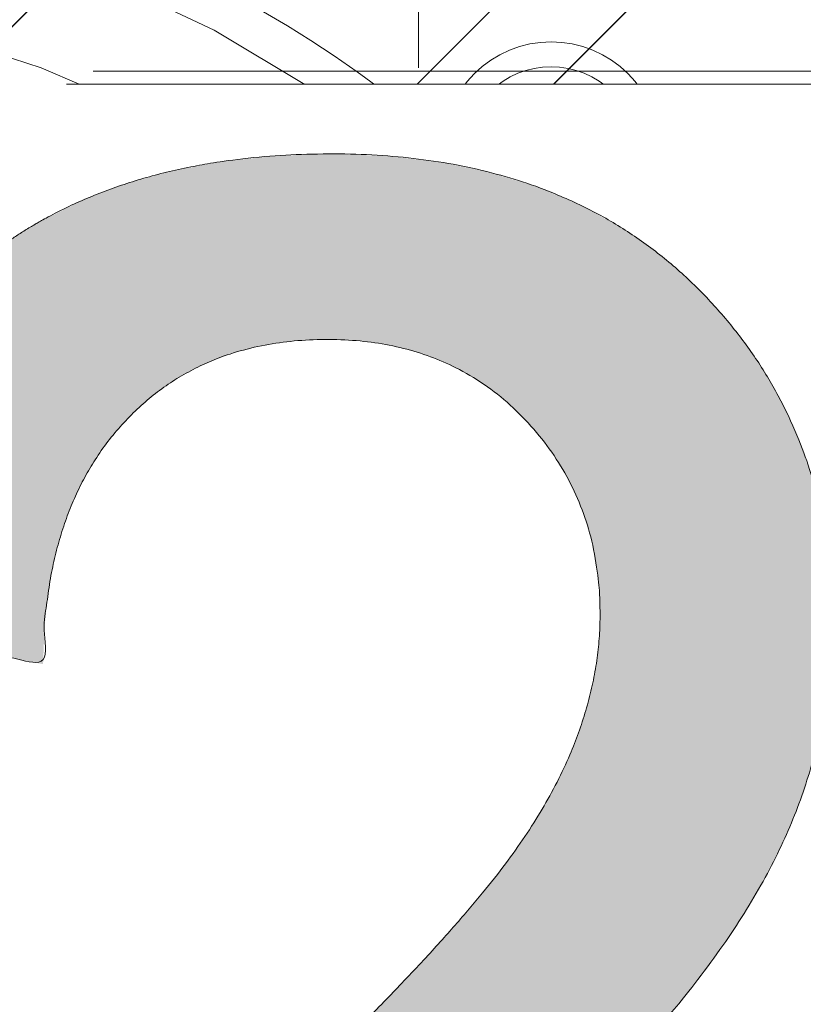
# Model space of a CAD drawing. Header units: inches. Extents: x -416 to -272, y -73 to 47.
# Tile 47 of 206: x -352.3 to -351.14, y -21.79 to -20.33. Entities that reach past the tile are written whole.
import ezdxf

# ---------------------------------------------------------------- set-up
doc = ezdxf.new("R2010")
doc.units = ezdxf.units.IN
doc.header["$LTSCALE"] = 32
doc.header["$MEASUREMENT"] = 0
doc.linetypes.add('Dash Style-1', pattern=[0.083328, 0.041656, -0.041672])
for name, color, linetype, lineweight in [('Black', 7, 'Continuous', 18), ('DashLine', 7, 'Continuous', 13), ('DashLineFill', 7, 'Dash Style-1', 13), ('Drawing', 7, 'Continuous', 18), ('Metal-DeskStructure', 7, 'Continuous', 13), ('None', 7, 'Continuous', 18), ('Plastic-BracketCover', 7, 'Continuous', 13), ('SolidLine', 7, 'Continuous', 15), ('Wood_1-H', 7, 'Continuous', 13)]:
    doc.layers.add(name, color=color, linetype=linetype, lineweight=lineweight)
pattern_1 = [(45, (0, 0), (-1.61301565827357, 1.935715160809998), []), (45, (-1.0608, 1.0608), (-0.4723460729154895, 0.4167612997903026), [])]

# ---------------------------------------------------------------- blocks, each defined once
blk = doc.blocks.new('Group-45')
at = {"layer": 'Plastic-BracketCover', "color": 7}
for points, knots in [([(1.38164285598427, 0.884128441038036), (1.463766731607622, 0.884128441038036), (1.549581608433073, 0.884128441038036), (1.553272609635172, 0.8804374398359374), (1.555118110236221, 0.8730554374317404), (1.55696180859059, 0.8619824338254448), (1.55696180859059, 0.8453729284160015), (1.555118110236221, 0.8342999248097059), (1.553272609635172, 0.8269179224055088), (1.549581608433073, 0.8232269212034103), (1.463766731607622, 0.8232269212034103), (1.38164285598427, 0.8232269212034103), (1.255227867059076, 0.7604808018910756), (1.128812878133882, 0.6977346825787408), (1.119585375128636, 0.6940436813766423), (1.112203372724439, 0.692198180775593), (1.106666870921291, 0.6958891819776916), (1.104821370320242, 0.7106531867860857), (1.104821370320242, 0.7327991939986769), (1.106666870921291, 0.7457176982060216), (1.10851237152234, 0.7530997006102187), (1.114048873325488, 0.7567907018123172), (1.117739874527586, 0.7586362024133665), (1.181408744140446, 0.789086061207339), (1.245077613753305, 0.8195359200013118), (1.263532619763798, 0.8287634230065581), (1.304133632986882, 0.8453729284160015), (1.324432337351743, 0.8546004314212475), (1.324432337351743, 0.8555231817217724), (1.324432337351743, 0.856445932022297), (1.28383402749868, 0.871209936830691), (1.246923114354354, 0.8896649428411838), (1.18233149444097, 0.9201148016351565), (1.117739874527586, 0.9505646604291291), (1.114048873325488, 0.9524101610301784), (1.10851237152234, 0.9561011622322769), (1.106666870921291, 0.963483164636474), (1.104821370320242, 0.9745561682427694), (1.104821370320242, 0.9967021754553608), (1.107589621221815, 1.016079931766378), (1.121430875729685, 1.013311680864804), (1.128812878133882, 1.009620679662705), (1.255227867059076, 0.9468745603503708), (1.38164285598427, 0.884128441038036)], [0, 0, 0, 0.05246714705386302, 0.05482524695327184, 0.05718334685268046, 0.05954144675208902, 0.06189954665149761, 0.06484717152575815, 0.06779479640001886, 0.07074242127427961, 0.07369004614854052, 0.1392739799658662, 0.1392739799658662, 0.251980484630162, 0.251980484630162, 0.259917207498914, 0.267853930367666, 0.2757906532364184, 0.2837273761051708, 0.2916640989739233, 0.2996008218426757, 0.307537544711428, 0.31547426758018, 0.31547426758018, 0.4512108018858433, 0.4512108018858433, 0.4908944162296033, 0.5305780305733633, 0.5305780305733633, 0.5322202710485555, 0.5322202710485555, 0.6091019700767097, 0.6091019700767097, 0.7421406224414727, 0.7421406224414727, 0.7498287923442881, 0.7575169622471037, 0.7652051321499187, 0.7728933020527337, 0.7836567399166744, 0.8051836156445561, 0.8159470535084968, 0.8159470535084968, 1, 1, 1]), ([(1.132503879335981, 0.670086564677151), (1.139885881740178, 0.670086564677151), (1.149113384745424, 0.6682410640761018), (1.154649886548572, 0.6645500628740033), (1.15834088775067, 0.6608590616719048), (1.15834088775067, 0.5759669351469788), (1.15834088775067, 0.4947658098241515), (1.23400551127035, 0.4947658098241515), (1.309670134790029, 0.4947658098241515), (1.309670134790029, 0.5722759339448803), (1.309670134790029, 0.6516315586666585), (1.313361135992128, 0.655322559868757), (1.318897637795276, 0.6590135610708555), (1.328123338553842, 0.6608590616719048), (1.341041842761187, 0.6608590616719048), (1.350269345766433, 0.6590135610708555), (1.355805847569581, 0.655322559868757), (1.359496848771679, 0.6516315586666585), (1.359496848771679, 0.5722759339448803), (1.359496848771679, 0.4947658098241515), (1.452693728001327, 0.4947658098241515), (1.547736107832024, 0.4947658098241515), (1.553272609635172, 0.4910766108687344), (1.555118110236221, 0.4836946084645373), (1.55696180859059, 0.4726216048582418), (1.55696180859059, 0.4560120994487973), (1.555118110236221, 0.4449390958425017), (1.553272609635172, 0.4375570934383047), (1.547736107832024, 0.4338660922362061), (1.338274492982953, 0.4338660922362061), (1.117739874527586, 0.4338660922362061), (1.106666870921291, 0.4486300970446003), (1.106666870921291, 0.5565900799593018), (1.106666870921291, 0.6608590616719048), (1.11035787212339, 0.6645500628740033), (1.115894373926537, 0.6682410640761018), (1.126967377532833, 0.670086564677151), (1.132503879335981, 0.670086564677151)], [0, 0, 0, 0.005581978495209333, 0.01116395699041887, 0.0167459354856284, 0.02232791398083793, 0.1451300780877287, 0.1451300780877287, 0.2595592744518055, 0.2595592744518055, 0.3767794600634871, 0.3795704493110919, 0.3823614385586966, 0.3851524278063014, 0.3879434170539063, 0.3900366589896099, 0.3921299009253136, 0.3942231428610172, 0.3963163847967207, 0.4842315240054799, 0.4842315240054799, 0.5899392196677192, 0.5920324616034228, 0.5941257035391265, 0.5962189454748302, 0.598312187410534, 0.5999867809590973, 0.6016613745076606, 0.6033359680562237, 0.6050105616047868, 0.7933998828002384, 0.80512203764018, 0.8168441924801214, 0.9765556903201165, 0.9824167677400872, 0.988277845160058, 0.994138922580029, 1, 1, 1]), ([(1.237695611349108, 0.3644410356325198), (1.272760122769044, 0.3644410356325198), (1.326277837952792, 0.3422950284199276), (1.363187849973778, 0.3016940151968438), (1.385333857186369, 0.2426397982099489), (1.385333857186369, 0.1752790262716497), (1.385333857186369, 0.1503647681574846), (1.465612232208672, 0.1503647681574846), (1.549581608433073, 0.1503647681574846), (1.553272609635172, 0.1466755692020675), (1.555118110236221, 0.1392935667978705), (1.55696180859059, 0.1282205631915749), (1.55696180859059, 0.1116110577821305), (1.555118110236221, 0.1005380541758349), (1.553272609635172, 0.09315605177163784), (1.549581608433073, 0.08946505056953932), (1.339197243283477, 0.08946505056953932), (1.119585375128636, 0.08946505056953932), (1.106666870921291, 0.1042290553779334), (1.106666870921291, 0.161438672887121), (1.106666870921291, 0.2241847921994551), (1.11035787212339, 0.2500218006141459), (1.117739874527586, 0.2869300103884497), (1.139885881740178, 0.3238400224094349), (1.171259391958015, 0.3515225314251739), (1.213704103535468, 0.3644410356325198), (1.237695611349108, 0.3644410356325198)], [0, 0, 0, 0.06626756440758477, 0.13253512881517, 0.1988026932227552, 0.2650702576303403, 0.3039664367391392, 0.3039664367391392, 0.4292971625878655, 0.4350595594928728, 0.4408219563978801, 0.4465843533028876, 0.4523467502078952, 0.456956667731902, 0.4615665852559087, 0.4661765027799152, 0.4707864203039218, 0.728938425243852, 0.745073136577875, 0.7612078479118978, 0.8451067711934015, 0.8709223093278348, 0.8967378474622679, 0.922553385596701, 0.948368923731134, 0.9741844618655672, 1, 1, 1]), ([(1.243232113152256, 0.3016940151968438), (1.215549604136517, 0.3016940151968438), (1.178641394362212, 0.2813935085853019), (1.162031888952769, 0.2518673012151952), (1.156495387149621, 0.2204937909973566), (1.156495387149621, 0.1771245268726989), (1.156495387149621, 0.1503647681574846), (1.24600036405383, 0.1503647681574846), (1.335505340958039, 0.1503647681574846), (1.335505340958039, 0.1771245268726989), (1.335505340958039, 0.2297212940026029), (1.322586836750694, 0.2666295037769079), (1.296751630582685, 0.2906210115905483), (1.263532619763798, 0.3016940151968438), (1.243232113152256, 0.3016940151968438)], [0, 0, 0, 0.05309765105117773, 0.1061953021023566, 0.1592929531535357, 0.2123906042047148, 0.29793681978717, 0.29793681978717, 0.5840684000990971, 0.5840684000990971, 0.6696146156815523, 0.7522109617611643, 0.8348073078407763, 0.917403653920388, 1, 1, 1]), ([(1.545890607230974, 0.02645157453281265), (1.549581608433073, 0.02645157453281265), (1.553272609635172, 0.02460607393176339), (1.555118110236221, 0.01722587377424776), (1.55696180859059, 0.004307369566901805), (1.55696180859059, -0.01414763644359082), (1.555118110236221, -0.02522064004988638), (1.553272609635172, -0.03260264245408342), (1.547736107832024, -0.03629364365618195), (1.542199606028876, -0.03813914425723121), (1.489603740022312, -0.05843965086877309), (1.437007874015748, -0.07874015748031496), (1.418552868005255, -0.08612215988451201), (1.389024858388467, -0.1008843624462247), (1.366878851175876, -0.1230303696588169), (1.355805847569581, -0.1525583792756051), (1.355805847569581, -0.1922366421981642), (1.355805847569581, -0.2116143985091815), (1.450848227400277, -0.2116143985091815), (1.549581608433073, -0.2116143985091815), (1.553272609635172, -0.2153035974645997), (1.555118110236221, -0.2226855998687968), (1.55696180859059, -0.2337586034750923), (1.55696180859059, -0.2503681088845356), (1.555118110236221, -0.2614411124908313), (1.553272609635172, -0.2688231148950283), (1.549581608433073, -0.2725141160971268), (1.338274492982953, -0.2725141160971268), (1.117739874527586, -0.2725141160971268), (1.106666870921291, -0.2577501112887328), (1.106666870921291, -0.202385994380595), (1.106666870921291, -0.137794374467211), (1.10851237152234, -0.1156483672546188), (1.11035787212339, -0.1064208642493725), (1.114048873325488, -0.08058565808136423), (1.13434937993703, -0.03998464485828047), (1.163877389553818, -0.01414763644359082), (1.202631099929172, 0.0006163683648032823), (1.246923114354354, 0.0006163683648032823), (1.28383312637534, -0.01230213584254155), (1.311515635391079, -0.03444814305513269), (1.329968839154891, -0.06766715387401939), (1.337350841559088, -0.08612215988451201), (1.342887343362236, -0.07504915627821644), (1.35765134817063, -0.05659415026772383), (1.377951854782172, -0.04183014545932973), (1.405634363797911, -0.0289116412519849), (1.422243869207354, -0.02152963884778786), (1.471148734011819, -0.001229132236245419), (1.520053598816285, 0.01907137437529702), (1.532972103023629, 0.02460607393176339), (1.544045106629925, 0.02645157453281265), (1.545890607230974, 0.02645157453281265)], [0, 0, 0, 0.004017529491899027, 0.008035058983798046, 0.01205258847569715, 0.01607011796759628, 0.02008764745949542, 0.02410517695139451, 0.02812270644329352, 0.03214023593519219, 0.03214023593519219, 0.07095094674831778, 0.07095094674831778, 0.08463415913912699, 0.09831737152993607, 0.1120005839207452, 0.1256837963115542, 0.138745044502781, 0.138745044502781, 0.202806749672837, 0.2052946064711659, 0.2077824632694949, 0.2102703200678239, 0.2127581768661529, 0.2147484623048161, 0.2167387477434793, 0.2187290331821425, 0.2207193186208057, 0.3326714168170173, 0.3396374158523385, 0.3466034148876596, 0.3918815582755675, 0.4075550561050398, 0.4232285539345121, 0.4232285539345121, 0.4666960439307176, 0.5101635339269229, 0.553631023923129, 0.5970985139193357, 0.640566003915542, 0.6840334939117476, 0.7275009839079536, 0.7709684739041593, 0.7709684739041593, 0.7980418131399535, 0.8251151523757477, 0.8521884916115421, 0.8792618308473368, 0.8792618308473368, 0.958132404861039, 0.958132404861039, 0.9790662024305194, 1, 1, 1])]:
    blk.add_open_spline(points, degree=2, knots=knots, dxfattribs=at)
blk = doc.blocks.new('1BRPFY-Leg_Plate (2D)')
at = {"layer": 'DashLineFill', "linetype": 'Continuous', "lineweight": 13}
h = blk.add_hatch(dxfattribs=at)
h.set_pattern_fill('Steel', color=253, style=0, pattern_type=2)
h.set_pattern_definition(pattern_1)
edge = h.paths.add_edge_path()
edge.add_arc((-1.704724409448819, 1.704724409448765), 0.1259842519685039, 90, 180, ccw=False)
edge.add_line((-1.704724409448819, 1.830708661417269), (1.704724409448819, 1.830708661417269))
edge.add_arc((1.704724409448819, 1.704724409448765), 0.1259842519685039, 0, 90, ccw=False)
edge.add_line((1.830708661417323, 1.704724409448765), (1.830708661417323, -1.704724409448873))
edge.add_arc((1.704724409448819, -1.704724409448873), 0.125984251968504, -89.99999999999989, 1.1368683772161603e-13, ccw=False)
edge.add_line((1.704724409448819, -1.830708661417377), (-1.704724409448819, -1.830708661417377))
edge.add_arc((-1.704724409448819, -1.704724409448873), 0.125984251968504, 180, 269.99999999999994, ccw=False)
edge.add_line((-1.830708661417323, -1.704724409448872), (-1.830708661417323, 1.704724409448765))
at = {"layer": 'SolidLine', "flags": 128}
for points in [[(1.279527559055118, 1.44094488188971), (1.295349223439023, 1.440167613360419), (1.31101851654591, 1.437843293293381), (1.326384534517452, 1.433994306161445), (1.341299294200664, 1.428657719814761), (1.355619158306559, 1.421884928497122), (1.369206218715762, 1.413741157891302), (1.381929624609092, 1.404304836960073), (1.393666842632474, 1.393666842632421), (1.404304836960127, 1.381929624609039), (1.413741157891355, 1.369206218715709), (1.421884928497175, 1.355619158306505), (1.428657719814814, 1.341299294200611), (1.433994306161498, 1.326384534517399), (1.437843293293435, 1.311018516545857), (1.440167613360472, 1.29534922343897), (1.440944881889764, 1.279527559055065), (1.440167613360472, 1.263705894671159), (1.437843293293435, 1.248036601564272), (1.433994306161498, 1.23267058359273), (1.428657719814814, 1.217755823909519), (1.421884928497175, 1.203435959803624), (1.413741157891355, 1.18984889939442), (1.404304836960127, 1.17712549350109), (1.393666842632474, 1.165388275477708), (1.381929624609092, 1.154750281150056), (1.369206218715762, 1.145313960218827), (1.355619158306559, 1.137170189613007), (1.341299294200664, 1.130397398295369), (1.326384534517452, 1.125060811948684), (1.31101851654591, 1.121211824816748), (1.295349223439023, 1.11888750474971), (1.279527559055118, 1.118110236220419), (1.263705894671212, 1.11888750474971), (1.248036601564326, 1.121211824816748), (1.232670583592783, 1.125060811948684), (1.217755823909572, 1.130397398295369), (1.203435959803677, 1.137170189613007), (1.189848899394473, 1.145313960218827), (1.177125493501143, 1.154750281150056), (1.165388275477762, 1.165388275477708), (1.154750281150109, 1.17712549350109), (1.14531396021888, 1.18984889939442), (1.137170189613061, 1.203435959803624), (1.130397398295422, 1.217755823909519), (1.125060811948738, 1.23267058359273), (1.121211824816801, 1.248036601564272), (1.118887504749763, 1.263705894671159), (1.118110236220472, 1.279527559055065), (1.118887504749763, 1.29534922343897), (1.121211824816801, 1.311018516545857), (1.125060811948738, 1.326384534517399), (1.130397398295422, 1.341299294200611), (1.137170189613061, 1.355619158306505), (1.14531396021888, 1.369206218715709), (1.154750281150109, 1.381929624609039), (1.165388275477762, 1.393666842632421), (1.177125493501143, 1.404304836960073), (1.189848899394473, 1.413741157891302), (1.203435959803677, 1.421884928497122), (1.217755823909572, 1.428657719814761), (1.232670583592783, 1.433994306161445), (1.248036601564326, 1.437843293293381), (1.263705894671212, 1.440167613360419)], [(0.7086614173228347, 0.9153543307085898), (0.728920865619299, 0.9143590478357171), (0.7489852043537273, 0.9113827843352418), (0.7686612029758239, 0.9064542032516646), (0.7877593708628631, 0.8996207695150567), (0.8060957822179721, 0.8909482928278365), (0.823493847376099, 0.8805202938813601), (0.8397860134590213, 0.868437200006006), (0.8548153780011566, 0.854815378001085), (0.8684372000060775, 0.8397860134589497), (0.8805202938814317, 0.8234938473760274), (0.8909482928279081, 0.8060957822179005), (0.8996207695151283, 0.7877593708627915), (0.9064542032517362, 0.7686612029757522), (0.9113827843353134, 0.7489852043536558), (0.9143590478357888, 0.7289208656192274), (0.9153543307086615, 0.7086614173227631), (0.9143590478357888, 0.6884019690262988), (0.9113827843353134, 0.6683376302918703), (0.9064542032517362, 0.6486616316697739), (0.8996207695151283, 0.6295634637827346), (0.8909482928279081, 0.6112270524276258), (0.8805202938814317, 0.5938289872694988), (0.8684372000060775, 0.5775368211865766), (0.8548153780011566, 0.5625074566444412), (0.8397860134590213, 0.5488856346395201), (0.823493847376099, 0.5368025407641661), (0.8060957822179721, 0.5263745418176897), (0.7877593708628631, 0.5177020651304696), (0.7686612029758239, 0.5108686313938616), (0.7489852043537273, 0.5059400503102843), (0.728920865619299, 0.502963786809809), (0.7086614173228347, 0.5019685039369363), (0.6884019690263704, 0.502963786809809), (0.668337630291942, 0.5059400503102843), (0.6486616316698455, 0.5108686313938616), (0.6295634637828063, 0.5177020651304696), (0.6112270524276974, 0.5263745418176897), (0.5938289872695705, 0.5368025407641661), (0.5775368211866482, 0.5488856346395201), (0.5625074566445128, 0.5625074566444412), (0.5488856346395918, 0.5775368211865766), (0.5368025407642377, 0.5938289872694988), (0.5263745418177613, 0.6112270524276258), (0.5177020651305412, 0.6295634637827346), (0.5108686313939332, 0.6486616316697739), (0.5059400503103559, 0.6683376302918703), (0.5029637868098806, 0.6884019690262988), (0.5019685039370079, 0.7086614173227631), (0.5029637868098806, 0.7289208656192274), (0.5059400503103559, 0.7489852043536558), (0.5108686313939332, 0.7686612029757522), (0.5177020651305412, 0.7877593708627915), (0.5263745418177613, 0.8060957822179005), (0.5368025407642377, 0.8234938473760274), (0.5488856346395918, 0.8397860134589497), (0.5625074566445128, 0.854815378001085), (0.5775368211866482, 0.868437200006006), (0.5938289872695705, 0.8805202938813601), (0.6112270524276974, 0.8909482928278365), (0.6295634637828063, 0.8996207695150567), (0.6486616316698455, 0.9064542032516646), (0.668337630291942, 0.9113827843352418), (0.6884019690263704, 0.9143590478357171)]]:
    blk.add_lwpolyline(points, close=True, dxfattribs=at)
at = {"layer": 'Plastic-BracketCover', "color": 7}
blk.add_blockref('Group-45', (0, 0), dxfattribs=at)
blk = doc.blocks.new('1BRPX8-Util_Bkt_Lg-F (2D)')
at = {"layer": 'DashLineFill', "linetype": 'Continuous', "lineweight": 13}
h = blk.add_hatch(dxfattribs=at)
h.set_pattern_fill('Steel', color=253, style=0, pattern_type=2)
h.set_pattern_definition(pattern_1)
edge = h.paths.add_edge_path()
edge.add_line((-4.468503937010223, 7.539370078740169), (-2.421259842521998, 7.539370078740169))
edge.add_line((-2.421259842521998, 7.539370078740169), (-2.421259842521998, 7.917322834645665))
edge.add_arc((-2.303149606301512, 7.91732283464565), 0.1181102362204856, 90.0000000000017, 179.9999999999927, ccw=False)
edge.add_line((-2.303149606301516, 8.035433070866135), (2.303149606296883, 8.035433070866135))
edge.add_arc((2.30314960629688, 7.917322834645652), 0.1181102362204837, 6.423306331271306e-12, 89.99999999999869, ccw=False)
edge.add_line((2.421259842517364, 7.917322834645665), (2.421259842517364, 7.539370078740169))
edge.add_line((2.421259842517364, 7.539370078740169), (4.46850393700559, 7.539370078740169))
edge.add_line((4.46850393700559, 7.539370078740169), (4.46850393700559, 7.405511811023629))
edge.add_line((4.46850393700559, 7.405511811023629), (3.129921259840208, 7.405511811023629))
edge.add_line((3.129921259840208, 7.405511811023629), (3.129921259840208, -2.011811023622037))
edge.add_line((3.129921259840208, -2.011811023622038), (4.46850393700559, -2.011811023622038))
edge.add_line((4.46850393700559, -2.011811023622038), (4.46850393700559, -2.145669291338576))
edge.add_line((4.46850393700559, -2.145669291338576), (2.421259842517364, -2.145669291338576))
edge.add_line((2.421259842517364, -2.145669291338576), (2.421259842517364, -2.523622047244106))
edge.add_arc((2.303149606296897, -2.523622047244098), 0.1181102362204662, 269.9999999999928, 359.9999999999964, ccw=False)
edge.add_line((2.303149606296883, -2.641732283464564), (-2.303149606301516, -2.641732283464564))
edge.add_arc((-2.303149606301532, -2.523622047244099), 0.1181102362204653, 180.0000000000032, 270.0000000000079, ccw=False)
edge.add_line((-2.421259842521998, -2.523622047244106), (-2.421259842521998, -2.145669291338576))
edge.add_line((-2.421259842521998, -2.145669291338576), (-4.468503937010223, -2.145669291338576))
edge.add_line((-4.468503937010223, -2.145669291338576), (-4.468503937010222, -2.011811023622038))
edge.add_line((-4.468503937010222, -2.011811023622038), (-3.129921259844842, -2.011811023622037))
edge.add_line((-3.129921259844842, -2.011811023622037), (-3.129921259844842, 7.405511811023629))
edge.add_line((-3.129921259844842, 7.405511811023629), (-4.468503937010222, 7.405511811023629))
edge.add_line((-4.468503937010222, 7.405511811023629), (-4.468503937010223, 7.539370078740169))
at = {"layer": 'SolidLine', "flags": 128}
blk.add_lwpolyline([(1.279527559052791, 1.40409055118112), (1.29212276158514, 1.403471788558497), (1.304596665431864, 1.401621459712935), (1.31682914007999, 1.398557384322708), (1.328702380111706, 1.39430907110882), (1.340102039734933, 1.388917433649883), (1.350918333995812, 1.382434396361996), (1.361047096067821, 1.37492239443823), (1.370390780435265, 1.36645377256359), (1.378859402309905, 1.357110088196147), (1.386371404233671, 1.346981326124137), (1.392854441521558, 1.336165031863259), (1.398246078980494, 1.324765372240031), (1.402494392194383, 1.312892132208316), (1.405558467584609, 1.300659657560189), (1.407408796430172, 1.288185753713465), (1.408027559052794, 1.275590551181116), (1.407408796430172, 1.262995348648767), (1.405558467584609, 1.250521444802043), (1.402494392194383, 1.238288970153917), (1.398246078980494, 1.226415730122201), (1.392854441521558, 1.215016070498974), (1.386371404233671, 1.204199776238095), (1.378859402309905, 1.194071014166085), (1.370390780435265, 1.184727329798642), (1.361047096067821, 1.176258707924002), (1.350918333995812, 1.168746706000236), (1.340102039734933, 1.162263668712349), (1.328702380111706, 1.156872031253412), (1.31682914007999, 1.152623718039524), (1.304596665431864, 1.149559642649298), (1.29212276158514, 1.147709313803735), (1.279527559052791, 1.147090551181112), (1.266932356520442, 1.147709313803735), (1.254458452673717, 1.149559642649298), (1.242225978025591, 1.152623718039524), (1.230352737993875, 1.156872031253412), (1.218953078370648, 1.162263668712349), (1.20813678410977, 1.168746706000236), (1.19800802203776, 1.176258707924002), (1.188664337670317, 1.184727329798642), (1.180195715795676, 1.194071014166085), (1.172683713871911, 1.204199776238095), (1.166200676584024, 1.215016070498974), (1.160809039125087, 1.226415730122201), (1.156560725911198, 1.238288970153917), (1.153496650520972, 1.250521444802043), (1.15164632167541, 1.262995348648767), (1.151027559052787, 1.275590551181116), (1.15164632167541, 1.288185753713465), (1.153496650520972, 1.300659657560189), (1.156560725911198, 1.312892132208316), (1.160809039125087, 1.324765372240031), (1.166200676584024, 1.336165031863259), (1.172683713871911, 1.346981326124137), (1.180195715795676, 1.357110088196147), (1.188664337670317, 1.36645377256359), (1.19800802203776, 1.37492239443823), (1.20813678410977, 1.382434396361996), (1.218953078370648, 1.388917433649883), (1.230352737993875, 1.39430907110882), (1.242225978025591, 1.398557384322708), (1.254458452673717, 1.401621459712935), (1.266932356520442, 1.403471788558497)], close=True, dxfattribs=at)
blk.add_lwpolyline([(0.4571237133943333, 1.081177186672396), (0.4952337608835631, 1.104019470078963), (0.5353992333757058, 1.123016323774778), (0.5772333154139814, 1.137984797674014), (0.6203331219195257, 1.148780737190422), (0.6642835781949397, 1.155300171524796), (0.7086614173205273, 1.157480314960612), (0.7530392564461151, 1.155300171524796), (0.7969897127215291, 1.148780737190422), (0.8400895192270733, 1.137984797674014), (0.881923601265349, 1.123016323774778), (0.9220890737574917, 1.104019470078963), (0.9601991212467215, 1.081177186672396), (0.995886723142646, 1.054709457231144), (1.02880818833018, 1.024871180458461), (1.058646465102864, 0.9919497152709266), (1.085114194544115, 0.9562621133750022), (1.107956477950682, 0.9181520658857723), (1.126953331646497, 0.8779865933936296), (1.141921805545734, 0.836152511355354), (1.152717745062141, 0.7930527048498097), (1.159237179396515, 0.7491022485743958), (1.161417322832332, 0.704724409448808), (1.159237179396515, 0.6603465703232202), (1.152717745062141, 0.6163961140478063), (1.141921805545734, 0.573296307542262), (1.126953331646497, 0.5314622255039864), (1.107956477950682, 0.4912967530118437), (1.085114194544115, 0.4531867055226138), (1.058646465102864, 0.4174991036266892), (1.02880818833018, 0.3845776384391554), (0.995886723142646, 0.3547393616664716), (0.9601991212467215, 0.3282716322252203), (0.9220890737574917, 0.3054293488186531), (0.881923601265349, 0.2864324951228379), (0.8400895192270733, 0.2714640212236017), (0.7969897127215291, 0.2606680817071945), (0.7530392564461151, 0.2541486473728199), (0.7086614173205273, 0.2519685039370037), (0.6642835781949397, 0.2541486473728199), (0.6203331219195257, 0.2606680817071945), (0.5772333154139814, 0.2714640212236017), (0.5353992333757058, 0.2864324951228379), (0.4952337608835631, 0.3054293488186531), (0.4571237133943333, 0.3282716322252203)], dxfattribs=at)
blk = doc.blocks.new('Slate-LegBrace (2D)')
at = {"layer": 'DashLineFill', "linetype": 'Continuous', "lineweight": 13}
h = blk.add_hatch(dxfattribs=at)
h.set_pattern_fill('Steel', color=253, style=0, pattern_type=2)
h.set_pattern_definition(pattern_1)
edge = h.paths.add_edge_path()
edge.add_line((-2.199587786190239, 0.1351515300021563), (-1.374775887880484, 0.1351515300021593))
edge.add_arc((3.774758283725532e-15, 0.01355418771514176), 1.380142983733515, 5.054592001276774, 174.9454079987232, ccw=False)
edge.add_line((1.374775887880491, 0.1351515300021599), (2.199718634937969, 0.1351515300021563))
edge.add_arc((6.542437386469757e-05, 0.01705725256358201), 2.202821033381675, 3.073127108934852, 176.9268728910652)
h = blk.add_hatch(dxfattribs=at)
h.set_pattern_fill('Steel', color=253, style=0, pattern_type=2)
h.set_pattern_definition(pattern_1)
edge = h.paths.add_edge_path()
edge.add_line((-2.191696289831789, 0.2375138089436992), (-1.463739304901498, 0.2375137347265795))
edge.add_arc((6.542437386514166e-05, 0.01704129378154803), 1.480314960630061, 8.565281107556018, 171.4347188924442, ccw=False)
edge.add_line((1.463870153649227, 0.2375137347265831), (2.191827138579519, 0.2375138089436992))
edge.add_line((2.191827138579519, 0.2375138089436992), (2.19971863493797, 0.1351515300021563))
edge.add_line((2.19971863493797, 0.1351515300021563), (1.374775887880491, 0.1351515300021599))
edge.add_arc((3.33066907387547e-15, 0.01355418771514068), 1.380142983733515, 5.054592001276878, 174.9454079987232)
edge.add_line((-1.374775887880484, 0.1351515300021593), (-2.19958778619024, 0.1351515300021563))
edge.add_line((-2.19958778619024, 0.1351515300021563), (-2.191696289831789, 0.2375138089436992))
h = blk.add_hatch(dxfattribs=at)
h.set_pattern_fill('Steel', color=253, style=0, pattern_type=2)
h.set_pattern_definition(pattern_1)
h.paths.add_polyline_path([(1.486912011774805, 0.237513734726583), (1.486912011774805, 0.2775137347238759), (1.542840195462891, 0.277513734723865), (1.542840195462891, 0.5187637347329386), (2.12119046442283, 0.5187637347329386), (2.12119046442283, 0.2775137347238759), (2.177118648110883, 0.2775137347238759), (2.177118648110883, 0.237513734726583)])
at = {"layer": 'DashLineFill', "flags": 128}
for points in [[(-2.199587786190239, 0.1351515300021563), (-1.374775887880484, 0.1351515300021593, -0.9154551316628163), (1.374775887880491, 0.1351515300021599), (2.199718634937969, 0.1351515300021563, 0.9477524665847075)], [(-2.191696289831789, 0.2375138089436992), (-1.463739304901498, 0.2375137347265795, -0.8606629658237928), (1.463870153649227, 0.2375137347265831), (2.191827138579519, 0.2375138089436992), (2.19971863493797, 0.1351515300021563), (1.374775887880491, 0.1351515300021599, 0.9154551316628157), (-1.374775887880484, 0.1351515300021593), (-2.19958778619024, 0.1351515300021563)]]:
    blk.add_lwpolyline(points, format="xyb", close=True, dxfattribs=at)
blk.add_lwpolyline([(1.486912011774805, 0.237513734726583), (1.486912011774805, 0.2775137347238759), (1.542840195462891, 0.277513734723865), (1.542840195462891, 0.5187637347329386), (2.12119046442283, 0.5187637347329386), (2.12119046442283, 0.2775137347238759), (2.177118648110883, 0.2775137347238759), (2.177118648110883, 0.237513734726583)], close=True, dxfattribs=at)
blk = doc.blocks.new('TLLegSleeve (2D)')
at = {"layer": 'DashLineFill', "linetype": 'Continuous', "lineweight": 13}
h = blk.add_hatch(dxfattribs=at)
h.set_pattern_fill('Steel', color=253, style=0, pattern_type=2)
h.set_pattern_definition(pattern_1)
edge = h.paths.add_edge_path()
edge.add_line((1.08267716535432, 1.402343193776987), (1.08267716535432, 2.913385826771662))
edge.add_arc((-1.707523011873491e-13, 2.913385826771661), 1.08267716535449, 4.479377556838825e-14, 180)
edge.add_line((-1.082677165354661, 2.913385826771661), (-1.08267716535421, 1.402343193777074))
edge.add_arc((-1.332267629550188e-15, 2.886579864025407e-15), 1.771653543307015, 127.6698869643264, 412.330113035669)
edge.add_line((1.08267716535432, 1.402343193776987), (1.08267716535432, 1.402343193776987))
edge = h.paths.add_edge_path()
edge.add_arc((1.665334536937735e-15, 2.91338582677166), 0.7480314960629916, 0, 180, ccw=False)
edge.add_arc((1.665334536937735e-15, 2.91338582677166), 0.7480314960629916, 180, 360, ccw=False)
edge = h.paths.add_edge_path()
edge.add_arc((-1.723066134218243e-13, 9.149983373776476e-17), 1.437007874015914, 0, 180, ccw=False)
edge.add_arc((-1.723066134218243e-13, 5.70119602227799e-16), 1.437007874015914, 180, 360, ccw=False)
at = {"layer": 'DashLine', "color": 8, "flags": 128}
blk.add_lwpolyline([(0.6327836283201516, 1.527674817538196), (0.7794749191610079, 1.458295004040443), (0.9186594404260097, 1.374871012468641), (1.048996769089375, 1.278206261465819), (1.169231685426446, 1.169231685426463), (1.278206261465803, 1.048996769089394), (1.374871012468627, 0.9186594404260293), (1.458295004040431, 0.7794749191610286), (1.527674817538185, 0.6327836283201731), (1.582342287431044, 0.4799982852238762), (1.621770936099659, 0.3225902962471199), (1.64558104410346, 0.1620755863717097), (1.653543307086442, 1.118599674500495e-14), (1.645581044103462, -0.1620755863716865), (1.621770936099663, -0.3225902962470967), (1.582342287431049, -0.4799982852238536), (1.527674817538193, -0.6327836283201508), (1.45829500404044, -0.7794749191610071), (1.374871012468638, -0.9186594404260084), (1.278206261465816, -1.048996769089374), (1.169231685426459, -1.169231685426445), (1.048996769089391, -1.278206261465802), (0.918659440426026, -1.374871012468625), (0.7794749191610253, -1.458295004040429)], dxfattribs=at)
at = {"layer": 'DashLineFill', "flags": 128}
for points in [[(1.08267716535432, 1.402343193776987), (1.08267716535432, 2.913385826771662, 0.9999999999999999), (-1.082677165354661, 2.913385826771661), (-1.08267716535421, 1.402343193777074, 2.931618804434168), (1.08267716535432, 1.402343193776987)], [(-1.437007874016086, 3.308097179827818e-16, -0.9999999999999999), (1.437007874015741, 3.308097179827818e-16, -0.9999999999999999)]]:
    blk.add_lwpolyline(points, format="xyb", close=True, dxfattribs=at)
blk = doc.blocks.new('Group-84')
at = {"layer": 'SolidLine', "flags": 128}
blk.add_lwpolyline([(61.27952755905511, -8.30708661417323, -0.414213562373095), (62.99212598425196, -6.594488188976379, -0.414213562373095), (64.70472440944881, -8.30708661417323, -0.414213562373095), (62.99212598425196, -10.01968503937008, -0.414213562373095)], format="xyb", close=True, dxfattribs=at)
at = {"layer": 'Wood_1-H', "color": 7}
for name in ['1BRPX8-Util_Bkt_Lg-F (2D)', 'TLLegSleeve (2D)', 'Slate-LegBrace (2D)', '1BRPFY-Leg_Plate (2D)']:
    blk.add_blockref(name, (62.99212598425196, -8.30708661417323), dxfattribs=at)
blk = doc.blocks.new('Group-49')
at = {"layer": 'Metal-DeskStructure', "color": 7, "flags": 128}
blk.add_lwpolyline([(0.8051100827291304, 0.3242076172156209), (0.6569804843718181, -0.1001143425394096), (0.9545622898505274, -0.1001143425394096)], close=True, dxfattribs=at)
at = {"layer": 'Metal-DeskStructure', "color": 7}
blk.add_open_spline([(1.174112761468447, -0.3918349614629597), (1.184693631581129, -0.4210075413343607), (1.168822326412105, -0.4369198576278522), (1.14501536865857, -0.439571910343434), (1.104014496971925, -0.439571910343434), (1.078886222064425, -0.4369198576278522), (1.066982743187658, -0.4329417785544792), (1.060369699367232, -0.4236595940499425), (1.057724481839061, -0.4170294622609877), (1.021353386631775, -0.3010040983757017), (0.9849822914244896, -0.1849787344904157), (0.807093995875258, -0.1849787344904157), (0.6292057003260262, -0.1849787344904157), (0.5941572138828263, -0.2996780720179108), (0.5591087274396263, -0.4143774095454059), (0.5564635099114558, -0.4210075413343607), (0.5498504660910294, -0.4302897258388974), (0.5379469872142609, -0.4369198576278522), (0.5141400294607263, -0.439571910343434), (0.477108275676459, -0.439571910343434), (0.4519787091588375, -0.4355938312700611), (0.4427204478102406, -0.4249856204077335), (0.4427204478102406, -0.4050952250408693), (0.4480108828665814, -0.3905089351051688), (0.5915119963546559, 0.0006630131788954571), (0.7350131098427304, 0.3918349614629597), (0.7376583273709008, 0.3971390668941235), (0.7469165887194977, 0.4037691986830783), (0.7627866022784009, 0.4077472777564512), (0.789238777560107, 0.4090720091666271), (0.8302396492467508, 0.4090720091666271), (0.8580131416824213, 0.4077472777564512), (0.8752070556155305, 0.4037691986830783), (0.8844653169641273, 0.3971390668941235), (0.8871105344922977, 0.3918349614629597), (1.030611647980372, 0), (1.174112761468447, -0.3918349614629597)], degree=2, knots=[0, 0, 0, 0.01595318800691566, 0.02392978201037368, 0.03190637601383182, 0.03938443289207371, 0.04686248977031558, 0.05434054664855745, 0.06181860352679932, 0.06181860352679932, 0.1891978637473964, 0.1891978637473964, 0.3755520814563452, 0.3755520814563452, 0.5011946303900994, 0.5011946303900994, 0.5086726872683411, 0.5161507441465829, 0.5236288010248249, 0.5311068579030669, 0.5385854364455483, 0.5460640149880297, 0.5535425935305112, 0.5610211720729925, 0.5610211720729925, 0.7618481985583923, 0.7618481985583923, 0.7647050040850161, 0.7675618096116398, 0.7704186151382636, 0.7732754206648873, 0.7763226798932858, 0.7793699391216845, 0.7824171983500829, 0.7854644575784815, 0.7854644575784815, 1, 1, 1], dxfattribs=at)
blk = doc.blocks.new('TL14_lower_leg (2D)')
at = {"layer": 'DashLine', "flags": 128}
blk.add_lwpolyline([(0.3999985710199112, 1.318618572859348), (0.5273196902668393, 1.27306234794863), (0.649562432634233, 1.215245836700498), (0.7655495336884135, 1.14572584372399), (0.8741639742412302, 1.065171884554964), (0.9743597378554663, 0.9743597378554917), (1.065171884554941, 0.8741639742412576), (1.14572584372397, 0.7655495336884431), (1.215245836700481, 0.6495624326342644), (1.273062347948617, 0.5273196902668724), (1.318618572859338, 0.3999985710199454), (1.351475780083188, 0.2688252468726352), (1.371317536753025, 0.1350629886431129), (1.377952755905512, 1.783045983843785e-14)], dxfattribs=at)
blk.add_lwpolyline([(0.7086614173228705, 0.8700787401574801), (0.7244830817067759, 0.8693014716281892), (0.7401523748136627, 0.8669771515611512), (0.7555183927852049, 0.8631281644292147), (0.7704331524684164, 0.8577915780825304), (0.784753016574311, 0.8510187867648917), (0.7983400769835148, 0.8428750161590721), (0.8110634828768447, 0.8334386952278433), (0.8228007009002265, 0.8228007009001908), (0.8334386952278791, 0.8110634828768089), (0.842875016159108, 0.7983400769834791), (0.8510187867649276, 0.7847530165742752), (0.8577915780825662, 0.7704331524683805), (0.8631281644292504, 0.7555183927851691), (0.866977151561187, 0.740152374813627), (0.8693014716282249, 0.72448308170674), (0.870078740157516, 0.7086614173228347), (0.8693014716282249, 0.6928397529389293), (0.866977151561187, 0.6771704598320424), (0.8631281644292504, 0.6618044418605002), (0.8577915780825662, 0.6468896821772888), (0.8510187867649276, 0.6325698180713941), (0.842875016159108, 0.6189827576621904), (0.8334386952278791, 0.6062593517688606), (0.8228007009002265, 0.5945221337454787), (0.8110634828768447, 0.5838841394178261), (0.7983400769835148, 0.5744478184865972), (0.784753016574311, 0.5663040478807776), (0.7704331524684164, 0.559531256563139), (0.7555183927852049, 0.5541946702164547), (0.7401523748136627, 0.5503456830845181), (0.7244830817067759, 0.5480213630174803), (0.7086614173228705, 0.5472440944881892), (0.6928397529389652, 0.5480213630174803), (0.6771704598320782, 0.5503456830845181), (0.6618044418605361, 0.5541946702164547), (0.6468896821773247, 0.559531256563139), (0.63256981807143, 0.5663040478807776), (0.6189827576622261, 0.5744478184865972), (0.6062593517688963, 0.5838841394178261), (0.5945221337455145, 0.5945221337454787), (0.5838841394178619, 0.6062593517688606), (0.5744478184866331, 0.6189827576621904), (0.5663040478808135, 0.6325698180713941), (0.5595312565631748, 0.6468896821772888), (0.5541946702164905, 0.6618044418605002), (0.5503456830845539, 0.6771704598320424), (0.548021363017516, 0.6928397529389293), (0.5472440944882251, 0.7086614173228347), (0.548021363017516, 0.72448308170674), (0.5503456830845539, 0.740152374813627), (0.5541946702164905, 0.7555183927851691), (0.5595312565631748, 0.7704331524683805), (0.5663040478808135, 0.7847530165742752), (0.5744478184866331, 0.7983400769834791), (0.5838841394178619, 0.8110634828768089), (0.5945221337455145, 0.8228007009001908), (0.6062593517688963, 0.8334386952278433), (0.6189827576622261, 0.8428750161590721), (0.63256981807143, 0.8510187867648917), (0.6468896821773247, 0.8577915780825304), (0.6618044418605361, 0.8631281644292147), (0.6771704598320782, 0.8669771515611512), (0.6928397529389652, 0.8693014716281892)], close=True, dxfattribs=at)
at = {"layer": 'Metal-DeskStructure', "color": 7}
blk.add_blockref('Group-49', (0, 0), dxfattribs=at)
blk = doc.blocks.new('Group-50')
at = {"layer": 'DashLineFill', "linetype": 'Continuous', "lineweight": 13}
h = blk.add_hatch(dxfattribs=at)
h.set_pattern_fill('Steel', color=253, style=0, pattern_type=2)
h.set_pattern_definition(pattern_1)
h.paths.add_polyline_path([(-2.066929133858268, 1.397637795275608), (2.066929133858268, 1.397637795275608), (2.066929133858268, 0.1377952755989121), (2.106299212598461, 0.1377952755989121), (2.106299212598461, -0.1377952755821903), (2.066929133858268, -0.1377952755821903), (2.066929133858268, -5.275590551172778), (2.106299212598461, -5.275590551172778), (2.106299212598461, -5.55118110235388), (2.066929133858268, -5.55118110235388), (2.066929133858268, -5.82677165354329), (-2.066929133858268, -5.82677165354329), (-2.066929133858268, -5.55118110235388), (-2.106299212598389, -5.55118110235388), (-2.106299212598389, -5.275590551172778), (-2.066929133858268, -5.275590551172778), (-2.066929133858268, -0.1377952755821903), (-2.106299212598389, -0.1377952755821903), (-2.106299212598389, 0.1377952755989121), (-2.066929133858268, 0.1377952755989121)])
at = {"layer": 'DashLineFill', "flags": 128}
blk.add_lwpolyline([(-2.066929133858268, 1.397637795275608), (2.066929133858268, 1.397637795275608), (2.066929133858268, 0.1377952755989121), (2.106299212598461, 0.1377952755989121), (2.106299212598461, -0.1377952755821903), (2.066929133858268, -0.1377952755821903), (2.066929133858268, -5.275590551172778), (2.106299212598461, -5.275590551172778), (2.106299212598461, -5.55118110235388), (2.066929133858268, -5.55118110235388), (2.066929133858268, -5.82677165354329), (-2.066929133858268, -5.82677165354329), (-2.066929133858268, -5.55118110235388), (-2.106299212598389, -5.55118110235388), (-2.106299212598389, -5.275590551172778), (-2.066929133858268, -5.275590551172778), (-2.066929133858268, -0.1377952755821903), (-2.106299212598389, -0.1377952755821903), (-2.106299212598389, 0.1377952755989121), (-2.066929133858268, 0.1377952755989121)], close=True, dxfattribs=at)
blk = doc.blocks.new('TL14_upper_leg (2D)')
at = {"layer": 'DashLine', "flags": 128}
blk.add_lwpolyline([(0.4670545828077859, 1.127569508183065), (0.5753267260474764, 1.076360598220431), (0.6780581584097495, 1.01478574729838), (0.7742595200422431, 0.9434379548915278), (0.8630043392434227, 0.8630043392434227), (0.9434379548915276, 0.7742595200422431), (1.01478574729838, 0.6780581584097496), (1.076360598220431, 0.5753267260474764), (1.127569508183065, 0.467054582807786), (1.167919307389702, 0.3542844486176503), (1.197021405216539, 0.2381023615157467), (1.214595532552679, 0.1196272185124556), (1.22047244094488, 7.47323834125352e-17)], dxfattribs=at)
at = {"layer": 'DashLine', "color": 7}
blk.add_blockref('Group-50', (0, 0), dxfattribs=at)
blk = doc.blocks.new('1BRPT9-Bracket (2D)')
at = {"layer": 'DashLineFill', "linetype": 'Continuous', "lineweight": 13}
h = blk.add_hatch(dxfattribs=at)
h.set_pattern_fill('Steel', color=253, style=0, pattern_type=2)
h.set_pattern_definition(pattern_1)
edge = h.paths.add_edge_path()
edge.add_line((-2.32206875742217, -8.74015748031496), (-2.32206875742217, 8.740157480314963))
edge.add_line((-2.32206875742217, 8.740157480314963), (1.677931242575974, 8.740157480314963))
edge.add_arc((1.677931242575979, 8.488188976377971), 0.2519685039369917, -3.979039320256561e-12, 90.0000000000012, ccw=False)
edge.add_line((1.929899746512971, 8.488188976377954), (1.929899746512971, 7.480314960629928))
edge.add_line((1.929899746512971, 7.480314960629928), (2.323600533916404, 7.461135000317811))
edge.add_line((2.323600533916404, 7.461135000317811), (2.323600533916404, -7.480314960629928))
edge.add_line((2.323600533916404, -7.480314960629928), (1.929899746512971, -7.480314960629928))
edge.add_line((1.929899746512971, -7.480314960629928), (1.929899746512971, -8.488188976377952))
edge.add_arc((1.677931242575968, -8.488188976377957), 0.2519685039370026, -90.00000000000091, 1.0800249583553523e-12, ccw=False)
edge.add_line((1.677931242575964, -8.74015748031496), (-2.32206875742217, -8.74015748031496))
blk = doc.blocks.new('Group-73')
at = {"layer": 'Metal-DeskStructure', "linetype": 'Continuous', "lineweight": 0, "true_color": 0xff0000}
blk.add_hatch(color=1, dxfattribs=at).paths.add_polyline_path([(1.696691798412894, -0.9301181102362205), (1.696691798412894, -1.274606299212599), (0.1120461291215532, -1.274606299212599), (0.1117940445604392, -1.244883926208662), (0.1126520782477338, -1.21546436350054), (0.1146202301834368, -1.186347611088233), (0.1176985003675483, -1.15753366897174), (0.1218868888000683, -1.129022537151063), (0.1271853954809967, -1.1008142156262), (0.1335940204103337, -1.072908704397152), (0.1411127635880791, -1.045306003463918), (0.1549813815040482, -1.000302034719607), (0.1707507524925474, -0.9557186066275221), (0.1884208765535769, -0.9115557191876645), (0.2079917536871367, -0.8678133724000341), (0.2294633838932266, -0.8244915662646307), (0.2528357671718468, -0.7815903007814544), (0.2781089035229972, -0.7391095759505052), (0.3052827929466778, -0.6970493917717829), (0.3357030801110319, -0.6545855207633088), (0.3707154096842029, -0.6108937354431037), (0.4103197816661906, -0.5659740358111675), (0.4545161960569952, -0.5198264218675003), (0.5033046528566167, -0.4724508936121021), (0.556685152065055, -0.4238474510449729), (0.6146576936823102, -0.3740160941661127), (0.6772222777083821, -0.3229568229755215), (0.7737142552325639, -0.2345473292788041), (0.8618799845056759, -0.1517895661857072), (0.941719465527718, -0.07468353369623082), (1.013232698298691, -0.003229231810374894), (1.076419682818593, 0.06257333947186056), (1.131280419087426, 0.1227241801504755), (1.177814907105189, 0.17722329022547), (1.216023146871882, 0.226070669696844), (1.247940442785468, 0.2720417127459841), (1.275602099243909, 0.3179118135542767), (1.299008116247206, 0.3636809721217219), (1.318158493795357, 0.4093491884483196), (1.333053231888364, 0.4549164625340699), (1.343692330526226, 0.5003827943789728), (1.350075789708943, 0.5457481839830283), (1.352203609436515, 0.5910126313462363), (1.350445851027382, 0.633224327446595), (1.345172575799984, 0.6737371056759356), (1.33638378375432, 0.7125509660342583), (1.32407947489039, 0.7496659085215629), (1.308259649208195, 0.7850819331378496), (1.288924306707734, 0.8187990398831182), (1.266073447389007, 0.8508172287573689), (1.239707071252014, 0.8811364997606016), (1.21053162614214, 0.9087644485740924), (1.179253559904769, 0.9327086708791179), (1.1458728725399, 0.9529691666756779), (1.110389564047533, 0.9695459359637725), (1.072803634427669, 0.9824389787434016), (1.033115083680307, 0.9916482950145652), (0.9913239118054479, 0.9971738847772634), (0.9474301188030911, 0.9990157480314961), (0.9007274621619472, 0.9970140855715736), (0.8564301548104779, 0.9910090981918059), (0.814538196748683, 0.9810007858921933), (0.7750515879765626, 0.9669891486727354), (0.7379703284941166, 0.9489741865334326), (0.7032944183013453, 0.9269558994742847), (0.6710238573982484, 0.9009342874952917), (0.6411586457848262, 0.8709093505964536), (0.6142706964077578, 0.8373520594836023), (0.5909319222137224, 0.8007333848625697), (0.5711423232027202, 0.7610533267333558), (0.5549018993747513, 0.7183118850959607), (0.5422106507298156, 0.6725090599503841), (0.5330685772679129, 0.6236448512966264), (0.5274756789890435, 0.5717192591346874), (0.5254319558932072, 0.516732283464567), (0.1809437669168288, 0.5856299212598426), (0.1914063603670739, 0.6671096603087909), (0.2071842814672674, 0.7436104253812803), (0.2282775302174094, 0.8151322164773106), (0.2546861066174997, 0.8816750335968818), (0.2864100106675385, 0.943238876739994), (0.3234492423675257, 0.9998237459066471), (0.3658038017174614, 1.051429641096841), (0.4134736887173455, 1.098056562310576), (0.4659542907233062, 1.139435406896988), (0.5227409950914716, 1.175297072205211), (0.5838338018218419, 1.205641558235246), (0.6492327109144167, 1.230468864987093), (0.7189377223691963, 1.249778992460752), (0.7929488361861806, 1.263571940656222), (0.8712660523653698, 1.271847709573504), (0.9538893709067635, 1.274606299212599), (1.037496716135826, 1.271486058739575), (1.116612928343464, 1.262125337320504), (1.191238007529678, 1.246524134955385), (1.261371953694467, 1.22468245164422), (1.327014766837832, 1.196600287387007), (1.388166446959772, 1.162277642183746), (1.444826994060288, 1.121714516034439), (1.496996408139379, 1.074910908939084), (1.543800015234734, 1.023481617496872), (1.584363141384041, 0.9690414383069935), (1.618685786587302, 0.9115903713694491), (1.646767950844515, 0.8511284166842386), (1.66860963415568, 0.7876555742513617), (1.684210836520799, 0.7211718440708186), (1.69357155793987, 0.6516772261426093), (1.696691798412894, 0.5791717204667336), (1.695766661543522, 0.5418296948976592), (1.692991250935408, 0.5046222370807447), (1.688365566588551, 0.46754934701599), (1.681889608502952, 0.4306110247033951), (1.67356337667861, 0.3938072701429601), (1.663386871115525, 0.3571380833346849), (1.651360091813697, 0.3206034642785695), (1.637483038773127, 0.284203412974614), (1.621452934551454, 0.2476351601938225), (1.602967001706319, 0.2105959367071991), (1.582025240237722, 0.1730857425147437), (1.558627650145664, 0.1351045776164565), (1.532774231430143, 0.09665244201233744), (1.50446498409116, 0.05772933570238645), (1.473699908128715, 0.01833525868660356), (1.440479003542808, -0.02152978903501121), (1.403490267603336, -0.06341332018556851), (1.361421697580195, -0.108862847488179), (1.314273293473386, -0.1578783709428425), (1.262045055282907, -0.2104598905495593), (1.20473698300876, -0.2666074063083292), (1.142349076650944, -0.3263209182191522), (1.07488133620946, -0.3896004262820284), (1.002333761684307, -0.4564459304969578), (0.939382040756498, -0.5112058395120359), (0.8829399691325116, -0.5613736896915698), (0.8330075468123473, -0.6069494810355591), (0.789584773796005, -0.6479332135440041), (0.7526716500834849, -0.6843248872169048), (0.7222681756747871, -0.716124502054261), (0.6983743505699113, -0.7433320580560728), (0.6809901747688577, -0.7659475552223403), (0.6671720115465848, -0.7862922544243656), (0.6539762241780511, -0.8066874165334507), (0.6414028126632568, -0.8271330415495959), (0.6294517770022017, -0.8476291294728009), (0.6181231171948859, -0.8681756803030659), (0.6074168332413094, -0.8887726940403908), (0.5973329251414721, -0.9094201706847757), (0.5878713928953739, -0.9301181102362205)])
at = {"layer": 'Metal-DeskStructure', "color": 7}
blk.add_open_spline([(1.696691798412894, -0.9301181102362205), (1.696691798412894, -1.102362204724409), (1.696691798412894, -1.274606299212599), (0.9043689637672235, -1.274606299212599), (0.1120461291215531, -1.274606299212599), (0.1088175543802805, -1.155111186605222), (0.1411127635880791, -1.045306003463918), (0.192785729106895, -0.8644490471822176), (0.4177798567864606, -0.5296497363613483), (0.6772222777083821, -0.3229568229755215), (1.079842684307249, 0.04198461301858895), (1.352203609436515, 0.410156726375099), (1.352203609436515, 0.763257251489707), (1.127210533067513, 0.999015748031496), (0.7558087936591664, 0.999015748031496), (0.5265084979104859, 0.742802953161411), (0.5254319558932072, 0.516732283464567), (0.353187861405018, 0.5511811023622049), (0.1809437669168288, 0.5856299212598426), (0.2121634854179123, 0.9215068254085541), (0.614783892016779, 1.274606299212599), (1.297301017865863, 1.274606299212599), (1.696691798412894, 0.8752155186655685), (1.696691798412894, 0.4295344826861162), (1.57827427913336, 0.1388723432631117), (1.302683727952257, -0.1819319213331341), (1.002333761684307, -0.4564459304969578), (0.737507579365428, -0.6846696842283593), (0.6244727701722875, -0.8472254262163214), (0.5878713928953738, -0.9301181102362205), (1.142281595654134, -0.9301181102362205), (1.696691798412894, -0.9301181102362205)], degree=2, knots=[0, 0, 0, 0.02128628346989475, 0.02128628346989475, 0.1192031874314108, 0.1192031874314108, 0.1339760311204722, 0.1339760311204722, 0.1582533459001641, 0.1825306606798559, 0.1825306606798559, 0.2223012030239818, 0.2620717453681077, 0.2999486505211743, 0.3378255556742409, 0.3781971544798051, 0.4185687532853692, 0.4185687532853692, 0.4499368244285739, 0.4499368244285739, 0.5101754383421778, 0.5704140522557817, 0.6314176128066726, 0.6924211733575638, 0.7232558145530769, 0.75409045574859, 0.7849250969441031, 0.7849250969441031, 0.8114174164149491, 0.8379097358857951, 0.8379097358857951, 1, 1, 1], dxfattribs=at)
blk = doc.blocks.new('SlateLegLocator-L2')
at = {"color": 255, "linetype": 'Dash Style-1', "lineweight": 5}
blk.add_wipeout([(-2.106299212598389, 1.3779527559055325), (2.10629921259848, 1.3779527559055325), (2.10629921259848, -5.807086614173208), (-2.106299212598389, -5.807086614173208)], dxfattribs=at).dxf.layer = 'Black'
at = {"layer": 'Black', "linetype": 'Dash Style-1', "lineweight": 5, "flags": 128}
blk.add_lwpolyline([(-2.106299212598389, 1.377952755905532), (2.106299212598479, 1.377952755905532), (2.106299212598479, -5.807086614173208), (-2.106299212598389, -5.807086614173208)], close=True, dxfattribs=at)
at = {"layer": 'Metal-DeskStructure', "color": 7}
blk.add_blockref('Group-73', (0, 0), dxfattribs=at)
blk = doc.blocks.new('Group-85')
at = {"layer": 'None', "color": 7, "rotation": 180}
blk.add_blockref('1BRPT9-Bracket (2D)', (62.99212598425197, -12.00787401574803), dxfattribs=at)
at = {"layer": 'None', "color": 7}
for name in ['1BRPFY-Leg_Plate (2D)', 'TL14_upper_leg (2D)', 'TL14_lower_leg (2D)']:
    blk.add_blockref(name, (62.99212598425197, -8.30708661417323), dxfattribs=at)
blk.add_blockref('SlateLegLocator-L2', (62.99212598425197, -8.30708661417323), dxfattribs=at)
blk = doc.blocks.new('Group-86')
at = {"layer": 'None'}
blk.add_blockref('Group-84', (0, 0), dxfattribs=at)
blk.add_blockref('Group-85', (0, 0), dxfattribs=at)
blk = doc.blocks.new('SL Credenza Desk (2D)-1')
at = {"layer": 'None'}
blk.add_blockref('Group-86', (0, 0), dxfattribs=at)
at = {"layer": 'Drawing', "color": 0, "flags": 1}
for tag in ['Tag', 'Catalog', 'Option1', 'Option2', 'Option3', 'Option4', 'Option5', 'Option6', 'Option7', 'Option8', 'Option9', 'Option10', 'Option11', 'Option12', 'Custom', 'FinishGroup', 'Discount', 'Item2', 'Item3', 'Item6', 'Item9', 'Item10', 'Item12', 'Item13', 'Item16', 'Item19', 'Item20', 'Item21', 'Item22', 'Item23', 'Item24', 'Item25', 'Item8', 'Item18', 'Item1', 'Item4', 'Item5', 'Item7', 'Item11', 'Item14', 'Item15', 'Item17']:
    blk.add_attdef(tag, (-56.28870742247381, -28.99901361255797), '', height=0.007086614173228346, dxfattribs=at)
blk = doc.blocks.new('Group-87')
at = {"layer": 'Drawing'}
blk.add_blockref('SL Credenza Desk (2D)-1', (-56.32807750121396, 1.485347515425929), dxfattribs=at)
at = {"layer": 'Drawing', "color": 0, "flags": 1}
for tag in ['Tag', 'Catalog', 'Option1', 'Option2', 'Option3', 'Option4', 'Option5', 'Option6', 'Option7', 'Option8', 'Option9', 'Option10', 'Option11', 'Option12', 'Custom', 'FinishGroup', 'Discount', 'Item2', 'Item3', 'Item6', 'Item9', 'Item10', 'Item12', 'Item13', 'Item16', 'Item19', 'Item20', 'Item21', 'Item22', 'Item23', 'Item24', 'Item25', 'Item8', 'Item18', 'Item1', 'Item4', 'Item5', 'Item7', 'Item11', 'Item14', 'Item15', 'Item17']:
    blk.add_attdef(tag, (-56.28870742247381, -28.99901361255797), '', height=0.007086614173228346, dxfattribs=at)

msp = doc.modelspace()

# ---------------------------------------------------------------- block references
at = {"layer": 'Drawing', "color": 7}
msp.add_blockref('Group-87', (-359.4593240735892, -14.97747349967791), dxfattribs=at)

doc.saveas('drawing.dxf')
